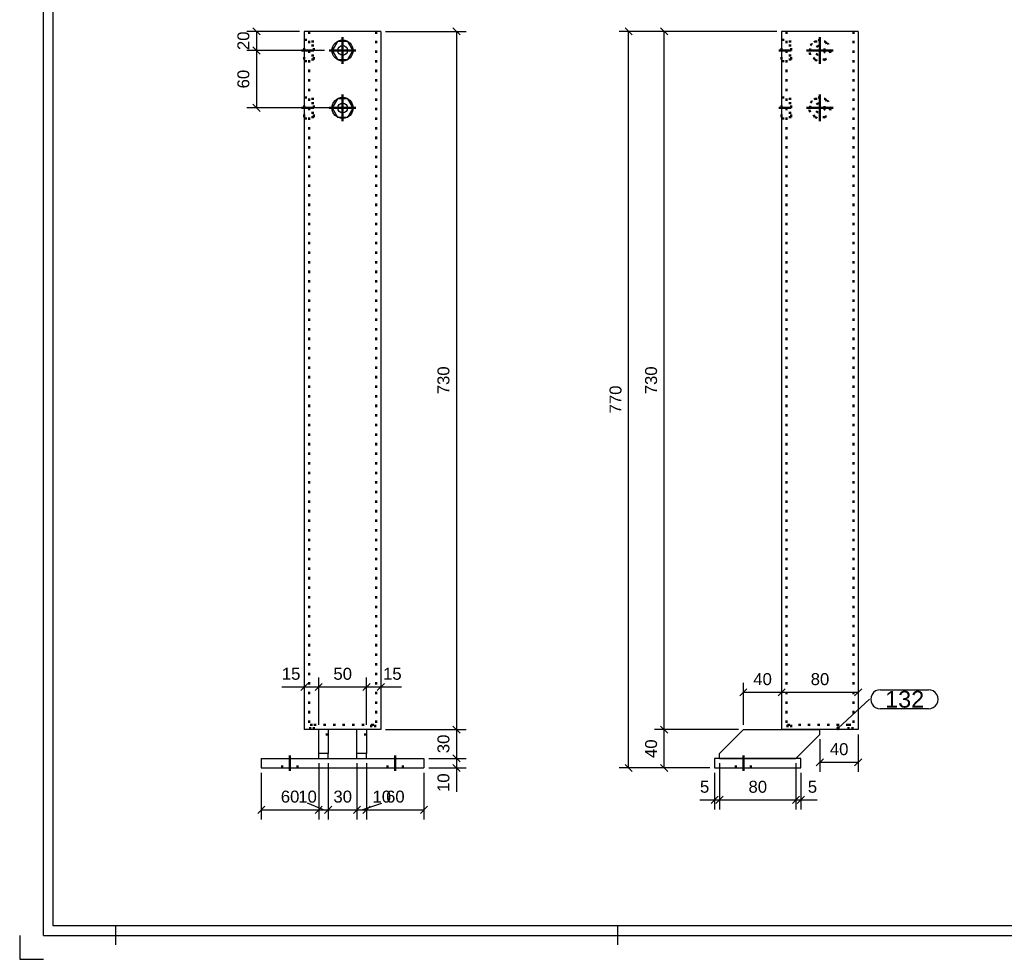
# Model space of a CAD drawing. Header units: millimetres. Extents: x 121 to 541, y -1624 to -1327.
# Tile 1 of 3: x 121 to 326, y -1624 to -1428. Entities that reach past the tile are written whole.
import ezdxf
from ezdxf.enums import TextEntityAlignment as Align

# ---------------------------------------------------------------- set-up
doc = ezdxf.new("R2010")
doc.units = ezdxf.units.MM
doc.linetypes.add('DOT', pattern=[2, 0.5, -1.5])
doc.linetypes.add('STRICHPUNKT2', pattern=[18.5, 10, -4, 0.5, -4])
doc.layers.get('0').update_dxf_attribs({"linetype": 'CONTINUOUS'})
for name, color, linetype in [('DIM49', 4, 'CONTINUOUS'), ('TXT_ALL', 7, 'CONTINUOUS'), ('TXT_DIM49', 2, 'CONTINUOUS')]:
    doc.layers.add(name, color=color, linetype=linetype)
doc.layers.add('LE_ALL', color=7, linetype='CONTINUOUS', lineweight=50)
doc.styles.add('ARIAL', font='arial.ttf')
doc.styles.add('ARIAL Narrow', font='ArialN.ttf')

# ---------------------------------------------------------------- blocks, each defined once
blk = doc.blocks.new('DINA3_00002', base_point=(533.56, -1617.33))
for p, q in [((127.56, -1617.33), (127.56, -1334.33)), ((533.56, -1617.33), (127.56, -1617.33)), ((140.56, -1617.33), (140.56, -1621.33)), ((245.56, -1621.33), (245.56, -1617.33)), ((125.56, -1619.33), (535.56, -1619.33))]:
    blk.add_line(p, q)
for points in [[(125.56, -1619.33), (125.56, -1332.33), (535.56, -1332.33)], [(120.56, -1619.33), (120.56, -1624.33), (125.56, -1624.33)]]:
    blk.add_lwpolyline(points)
blk = doc.blocks.new('_ZBL0021_00001')
blk.add_blockref('DINA3_00002', (533.56, -1617.33))
blk = doc.blocks.new('_D12', base_point=(175.35, -1565.93))
at = {"layer": 'DIM49', "color": 1}
for p, q in [((183.05, -1575.35), (183.05, -1565.43)), ((175.35, -1567.43), (189.05, -1567.43)), ((179.3, -1568.18), (180.8, -1566.68)), ((183.8, -1566.68), (182.3, -1568.18))]:
    blk.add_line(p, q, dxfattribs=at)
at = {"layer": 'TXT_DIM49', "style": 'ARIAL'}
blk.add_text('15', height=2.5, dxfattribs=at).set_placement((175.35, -1565.93))
blk = doc.blocks.new('_D13', base_point=(186.13, -1565.93))
at = {"layer": 'DIM49', "color": 1}
for p, q in [((183.05, -1575.35), (183.05, -1565.43)), ((193.05, -1575.35), (193.05, -1565.43)), ((183.8, -1566.68), (182.3, -1568.18)), ((183.05, -1567.43), (193.05, -1567.43)), ((192.3, -1568.18), (193.8, -1566.68))]:
    blk.add_line(p, q, dxfattribs=at)
at = {"layer": 'TXT_DIM49', "style": 'ARIAL'}
blk.add_text('50', height=2.5, dxfattribs=at).set_placement((186.13, -1565.93))
blk = doc.blocks.new('_D14', base_point=(196.5, -1565.93))
at = {"layer": 'DIM49', "color": 1}
for p, q in [((193.05, -1575.35), (193.05, -1565.43)), ((187.05, -1567.43), (200.34, -1567.43)), ((192.3, -1568.18), (193.8, -1566.68)), ((196.8, -1566.68), (195.3, -1568.18))]:
    blk.add_line(p, q, dxfattribs=at)
at = {"layer": 'TXT_DIM49', "style": 'ARIAL'}
blk.add_text('15', height=2.5, dxfattribs=at).set_placement((196.5, -1565.93))
blk = doc.blocks.new('_D15', base_point=(210.37, -1506.28))
at = {"layer": 'DIM49', "color": 1}
for p, q in [((212.62, -1431.2), (211.12, -1429.7)), ((197.05, -1430.45), (213.87, -1430.45)), ((211.87, -1430.45), (211.87, -1576.35)), ((197.05, -1576.35), (213.87, -1576.35)), ((211.12, -1575.6), (212.62, -1577.1))]:
    blk.add_line(p, q, dxfattribs=at)
at = {"layer": 'TXT_DIM49', "style": 'ARIAL'}
blk.add_text('730', height=2.5, rotation=90.0002, dxfattribs=at).set_placement((210.37, -1506.28))
blk = doc.blocks.new('_D16', base_point=(210.37, -1581.27))
at = {"layer": 'DIM49', "color": 1}
for p, q in [((197.05, -1576.35), (213.87, -1576.35)), ((212.62, -1577.1), (211.12, -1575.6)), ((211.87, -1576.35), (211.87, -1582.35)), ((206.05, -1582.35), (213.87, -1582.35)), ((211.12, -1581.6), (212.62, -1583.1))]:
    blk.add_line(p, q, dxfattribs=at)
at = {"layer": 'TXT_DIM49', "style": 'ARIAL'}
blk.add_text('30', height=2.5, rotation=90.0002, dxfattribs=at).set_placement((210.37, -1581.27))
blk = doc.blocks.new('_D17', base_point=(210.37, -1589.37))
at = {"layer": 'DIM49', "color": 1}
for p, q in [((211.87, -1576.35), (211.87, -1589.37)), ((206.05, -1582.35), (213.87, -1582.35)), ((211.12, -1581.6), (212.62, -1583.1)), ((206.05, -1584.35), (213.87, -1584.35)), ((212.62, -1585.1), (211.12, -1583.6))]:
    blk.add_line(p, q, dxfattribs=at)
at = {"layer": 'TXT_DIM49', "style": 'ARIAL'}
blk.add_text('10', height=2.5, rotation=90.0002, dxfattribs=at).set_placement((210.37, -1589.37))
blk = doc.blocks.new('_D18', base_point=(168.55, -1434.37))
at = {"layer": 'DIM49', "color": 1}
for p, q in [((170.8, -1431.2), (169.3, -1429.7)), ((179.05, -1430.45), (168.05, -1430.45)), ((170.05, -1430.45), (170.05, -1434.45)), ((169.3, -1433.7), (170.8, -1435.2)), ((184.25, -1434.45), (168.05, -1434.45))]:
    blk.add_line(p, q, dxfattribs=at)
at = {"layer": 'TXT_DIM49', "style": 'ARIAL'}
blk.add_text('20', height=2.5, rotation=90.0002, dxfattribs=at).set_placement((168.55, -1434.37))
blk = doc.blocks.new('_D19', base_point=(168.55, -1442.37))
at = {"layer": 'DIM49', "color": 1}
for p, q in [((170.8, -1435.2), (169.3, -1433.7)), ((184.25, -1434.45), (168.05, -1434.45)), ((170.05, -1434.45), (170.05, -1446.45)), ((187.05, -1446.45), (168.05, -1446.45)), ((169.3, -1445.7), (170.8, -1447.2))]:
    blk.add_line(p, q, dxfattribs=at)
at = {"layer": 'TXT_DIM49', "style": 'ARIAL'}
blk.add_text('60', height=2.5, rotation=90.0002, dxfattribs=at).set_placement((168.55, -1442.37))
blk = doc.blocks.new('Koker Profiel 80x80x5 EN 10210-2_00081', base_point=(195.05, -1430.45))
for p, q in [((180.05, -1430.45), (180.05, -1576.35)), ((196.05, -1430.45), (180.05, -1430.45)), ((196.05, -1430.45), (196.05, -1576.35)), ((196.05, -1576.35), (180.05, -1576.35))]:
    blk.add_line(p, q)
for centre in [(188.05, -1434.45), (188.05, -1446.45)]:
    blk.add_circle(centre, 2.2)
at = {"layer": 'LE_ALL', "color": 3, "linetype": 'DOT'}
for p, q in [((180.05, -1432.25), (181.05, -1432.25)), ((181.05, -1430.45), (181.05, -1576.35)), ((195.05, -1430.45), (195.05, -1576.35)), ((180.05, -1436.65), (181.05, -1436.65)), ((180.05, -1444.25), (181.05, -1444.25)), ((180.05, -1448.65), (181.05, -1448.65))]:
    blk.add_line(p, q, dxfattribs=at)
for name, p in [('_D18', (168.55, -1434.37)), ('_D15', (210.37, -1506.28)), ('_D19', (168.55, -1442.37)), ('_D12', (175.35, -1565.93)), ('_D13', (186.13, -1565.93)), ('_D14', (196.5, -1565.93)), ('_D16', (210.37, -1581.27)), ('_D17', (210.37, -1589.37))]:
    blk.add_blockref(name, p)
blk = doc.blocks.new('_00083', base_point=(179.45, -1446.45))
at = {"layer": 'LE_ALL', "color": 1, "linetype": 'STRICHPUNKT2'}
for p, q in [((188.05, -1434.45), (188.05, -1431.65)), ((188.05, -1434.45), (188.05, -1431.65)), ((179.45, -1434.45), (181.65, -1434.45)), ((188.05, -1434.45), (185.25, -1434.45)), ((188.05, -1434.45), (185.25, -1434.45)), ((188.05, -1434.45), (188.05, -1437.25)), ((188.05, -1434.45), (190.85, -1434.45)), ((188.05, -1434.45), (188.05, -1437.25)), ((188.05, -1434.45), (190.85, -1434.45)), ((188.05, -1446.45), (188.05, -1443.65)), ((188.05, -1446.45), (188.05, -1443.65)), ((179.45, -1446.45), (181.65, -1446.45)), ((188.05, -1446.45), (185.25, -1446.45)), ((188.05, -1446.45), (185.25, -1446.45)), ((188.05, -1446.45), (188.05, -1449.25)), ((188.05, -1446.45), (190.85, -1446.45)), ((188.05, -1446.45), (188.05, -1449.25)), ((188.05, -1446.45), (190.85, -1446.45))]:
    blk.add_line(p, q, dxfattribs=at)
blk = doc.blocks.new('_00082')
blk.add_blockref('_00083', (179.45, -1446.45))
blk = doc.blocks.new('Koker Profiel 80x80x5 EN 10210-2_00080')
for name, p in [('Koker Profiel 80x80x5 EN 10210-2_00081', (195.05, -1430.45)), ('_00082', (0, 0))]:
    blk.add_blockref(name, p)
blk = doc.blocks.new('_D20', base_point=(175.13, -1591.59))
at = {"layer": 'DIM49', "color": 1}
for p, q in [((183.05, -1583.35), (183.05, -1595.09)), ((171.05, -1585.35), (171.05, -1595.09)), ((171.8, -1592.34), (170.3, -1593.84)), ((182.3, -1593.84), (183.8, -1592.34)), ((171.05, -1593.09), (183.05, -1593.09))]:
    blk.add_line(p, q, dxfattribs=at)
at = {"layer": 'TXT_DIM49', "style": 'ARIAL'}
blk.add_text('60', height=2.5, dxfattribs=at).set_placement((175.13, -1591.59))
blk = doc.blocks.new('_D21', base_point=(178.78, -1591.59))
at = {"layer": 'DIM49', "color": 1}
for p, q in [((183.05, -1583.35), (183.05, -1595.09)), ((185.05, -1583.35), (185.05, -1595.09)), ((184.05, -1593.09), (180.7, -1591.69)), ((183.8, -1592.34), (182.3, -1593.84)), ((184.3, -1593.84), (185.8, -1592.34)), ((183.05, -1593.09), (185.05, -1593.09))]:
    blk.add_line(p, q, dxfattribs=at)
at = {"layer": 'TXT_DIM49', "style": 'ARIAL'}
blk.add_text('10', height=2.5, dxfattribs=at).set_placement((178.78, -1591.59))
blk = doc.blocks.new('_D22', base_point=(186.13, -1591.59))
at = {"layer": 'DIM49', "color": 1}
for p, q in [((185.05, -1583.35), (185.05, -1595.09)), ((191.05, -1583.35), (191.05, -1595.09)), ((185.8, -1592.34), (184.3, -1593.84)), ((190.3, -1593.84), (191.8, -1592.34)), ((185.05, -1593.09), (191.05, -1593.09))]:
    blk.add_line(p, q, dxfattribs=at)
at = {"layer": 'TXT_DIM49', "style": 'ARIAL'}
blk.add_text('30', height=2.5, dxfattribs=at).set_placement((186.13, -1591.59))
blk = doc.blocks.new('_D23', base_point=(194.3, -1591.59))
at = {"layer": 'DIM49', "color": 1}
for p, q in [((191.05, -1583.35), (191.05, -1595.09)), ((193.05, -1583.35), (193.05, -1595.09)), ((191.8, -1592.34), (190.3, -1593.84)), ((192.05, -1593.09), (196.22, -1591.69)), ((192.3, -1593.84), (193.8, -1592.34)), ((191.05, -1593.09), (193.05, -1593.09))]:
    blk.add_line(p, q, dxfattribs=at)
at = {"layer": 'TXT_DIM49', "style": 'ARIAL'}
blk.add_text('10', height=2.5, dxfattribs=at).set_placement((194.3, -1591.59))
blk = doc.blocks.new('_D24', base_point=(197.13, -1591.59))
at = {"layer": 'DIM49', "color": 1}
for p, q in [((193.05, -1583.35), (193.05, -1595.09)), ((205.05, -1585.35), (205.05, -1595.09)), ((193.8, -1592.34), (192.3, -1593.84)), ((204.3, -1593.84), (205.8, -1592.34)), ((193.05, -1593.09), (205.05, -1593.09))]:
    blk.add_line(p, q, dxfattribs=at)
at = {"layer": 'TXT_DIM49', "style": 'ARIAL'}
blk.add_text('60', height=2.5, dxfattribs=at).set_placement((197.13, -1591.59))
blk = doc.blocks.new('Plaatwerk D_ 10_00085', base_point=(178.65, -1584.35))
for p, q in [((171.05, -1582.35), (171.05, -1584.35)), ((171.05, -1582.35), (205.05, -1582.35)), ((205.05, -1582.35), (205.05, -1584.35)), ((171.05, -1584.35), (205.05, -1584.35))]:
    blk.add_line(p, q)
at = {"layer": 'LE_ALL', "color": 3, "linetype": 'DOT'}
for p, q in [((175.45, -1584.35), (175.45, -1582.35)), ((178.65, -1584.35), (178.65, -1582.35)), ((197.45, -1584.35), (197.45, -1582.35)), ((200.65, -1584.35), (200.65, -1582.35))]:
    blk.add_line(p, q, dxfattribs=at)
for name, p in [('_D20', (175.13, -1591.59)), ('_D21', (178.78, -1591.59)), ('_D22', (186.13, -1591.59)), ('_D23', (194.3, -1591.59)), ('_D24', (197.13, -1591.59))]:
    blk.add_blockref(name, p)
blk = doc.blocks.new('_00087', base_point=(199.05, -1584.95))
at = {"layer": 'LE_ALL', "color": 1, "linetype": 'STRICHPUNKT2'}
for p, q in [((177.05, -1584.95), (177.05, -1581.75)), ((199.05, -1584.95), (199.05, -1581.75))]:
    blk.add_line(p, q, dxfattribs=at)
blk = doc.blocks.new('_00086')
blk.add_blockref('_00087', (199.05, -1584.95))
blk = doc.blocks.new('Plaatwerk D_ 10_00084')
for name, p in [('Plaatwerk D_ 10_00085', (178.65, -1584.35)), ('_00086', (0, 0))]:
    blk.add_blockref(name, p)
blk = doc.blocks.new('Plaatwerk D_ 5_00089', base_point=(182.05, -1575.35))
at = {"layer": 'LE_ALL', "color": 3, "linetype": 'DOT'}
for p, q in [((181.25, -1575.35), (182.05, -1575.35)), ((181.25, -1576.35), (181.25, -1575.35)), ((182.05, -1576.35), (182.05, -1575.35)), ((194.05, -1575.35), (194.85, -1575.35)), ((194.85, -1575.35), (194.85, -1576.35))]:
    blk.add_line(p, q, dxfattribs=at)
blk.add_lwpolyline([(182.05, -1575.35), (194.05, -1575.35), (194.05, -1576.35)], dxfattribs=at)
blk = doc.blocks.new('Plaatwerk D_ 5_00088')
blk.add_blockref('Plaatwerk D_ 5_00089', (182.05, -1575.35))
blk = doc.blocks.new('Plaatwerk D_ 10_00091', base_point=(193.05, -1577.35))
for p, q in [((193.05, -1576.35), (191.05, -1576.35)), ((191.05, -1581.35), (191.05, -1576.35)), ((193.05, -1576.35), (193.05, -1581.35)), ((191.05, -1582.35), (191.05, -1581.35)), ((193.05, -1581.35), (191.05, -1581.35)), ((191.05, -1582.35), (193.05, -1582.35)), ((193.05, -1582.35), (193.05, -1581.35))]:
    blk.add_line(p, q)
at = {"layer": 'LE_ALL', "color": 3, "linetype": 'DOT'}
blk.add_line((193.05, -1577.35), (191.05, -1577.35), dxfattribs=at)
blk = doc.blocks.new('Plaatwerk D_ 10_00090')
blk.add_blockref('Plaatwerk D_ 10_00091', (193.05, -1577.35))
blk = doc.blocks.new('Plaatwerk D_ 10_00093', base_point=(185.05, -1577.35))
for p, q in [((185.05, -1576.35), (183.05, -1576.35)), ((183.05, -1581.35), (183.05, -1576.35)), ((185.05, -1576.35), (185.05, -1581.35)), ((183.05, -1582.35), (183.05, -1581.35)), ((185.05, -1581.35), (183.05, -1581.35)), ((183.05, -1582.35), (185.05, -1582.35)), ((185.05, -1582.35), (185.05, -1581.35))]:
    blk.add_line(p, q)
at = {"layer": 'LE_ALL', "color": 3, "linetype": 'DOT'}
blk.add_line((185.05, -1577.35), (183.05, -1577.35), dxfattribs=at)
blk = doc.blocks.new('Plaatwerk D_ 10_00092')
blk.add_blockref('Plaatwerk D_ 10_00093', (185.05, -1577.35))
blk = doc.blocks.new('DIN 929-M12-St-lasmoer_00095', base_point=(182.05, -1433.43))
at = {"layer": 'LE_ALL', "color": 3, "linetype": 'DOT'}
for p, q in [((180.05, -1434.45), (180.05, -1432.55)), ((182.05, -1433.43), (180.05, -1433.43)), ((180.05, -1436.35), (180.05, -1434.45)), ((182.05, -1434.45), (180.05, -1434.45)), ((182.05, -1435.47), (180.05, -1435.47)), ((182.05, -1436.35), (180.05, -1436.35)), ((182.05, -1436.35), (182.05, -1434.45))]:
    blk.add_line(p, q, dxfattribs=at)
blk.add_lwpolyline([(182.05, -1434.45), (182.05, -1432.55), (180.05, -1432.55)], dxfattribs=at)
blk = doc.blocks.new('DIN 929-M12-St-lasmoer_00094')
blk.add_blockref('DIN 929-M12-St-lasmoer_00095', (182.05, -1433.43))
blk = doc.blocks.new('DIN 929-M12-St-lasmoer_00097', base_point=(182.05, -1445.43))
at = {"layer": 'LE_ALL', "color": 3, "linetype": 'DOT'}
for p, q in [((180.05, -1446.45), (180.05, -1444.55)), ((182.05, -1445.43), (180.05, -1445.43)), ((180.05, -1448.35), (180.05, -1446.45)), ((182.05, -1446.45), (180.05, -1446.45)), ((182.05, -1448.35), (182.05, -1446.45)), ((182.05, -1447.47), (180.05, -1447.47)), ((182.05, -1448.35), (180.05, -1448.35))]:
    blk.add_line(p, q, dxfattribs=at)
blk.add_lwpolyline([(182.05, -1446.45), (182.05, -1444.55), (180.05, -1444.55)], dxfattribs=at)
blk = doc.blocks.new('DIN 929-M12-St-lasmoer_00096')
blk.add_blockref('DIN 929-M12-St-lasmoer_00097', (182.05, -1445.43))
blk = doc.blocks.new('DIN 929-M12-St-lasmoer_00099', base_point=(189.07, -1434.45))
blk.add_lwpolyline([(186.95, -1436.35), (189.15, -1436.35), (190.24, -1434.45), (189.15, -1432.55), (186.95, -1432.55), (185.86, -1434.45)], close=True)
blk.add_circle((188.05, -1434.45), 1.02)
blk = doc.blocks.new('DIN 929-M12-St-lasmoer_00098')
blk.add_blockref('DIN 929-M12-St-lasmoer_00099', (189.07, -1434.45))
blk = doc.blocks.new('DIN 929-M12-St-lasmoer_00101', base_point=(189.07, -1446.45))
blk.add_lwpolyline([(186.95, -1448.35), (189.15, -1448.35), (190.24, -1446.45), (189.15, -1444.55), (186.95, -1444.55), (185.86, -1446.45)], close=True)
blk.add_circle((188.05, -1446.45), 1.02)
blk = doc.blocks.new('DIN 929-M12-St-lasmoer_00100')
blk.add_blockref('DIN 929-M12-St-lasmoer_00101', (189.07, -1446.45))
blk = doc.blocks.new('Kolom_00079')
for name in ['Koker Profiel 80x80x5 EN 10210-2_00080', 'DIN 929-M12-St-lasmoer_00094', 'DIN 929-M12-St-lasmoer_00098', 'DIN 929-M12-St-lasmoer_00096', 'DIN 929-M12-St-lasmoer_00100', 'Plaatwerk D_ 5_00088', 'Plaatwerk D_ 10_00092', 'Plaatwerk D_ 10_00090', 'Plaatwerk D_ 10_00084']:
    blk.add_blockref(name, (0, 0))
blk = doc.blocks.new('BNR 14_00078')
blk.add_blockref('Kolom_00079', (0, 0))
blk = doc.blocks.new('Breda_00077')
blk.add_blockref('BNR 14_00078', (0, 0))
blk = doc.blocks.new('_A3D0031_00076')
blk.add_blockref('Breda_00077', (0, 0))
blk = doc.blocks.new('_ANS0031_00075')
blk.add_blockref('_A3D0031_00076', (0, 0))
blk = doc.blocks.new('Koker Profiel 80x80x5 EN 10210-2_00108', base_point=(280.81, -1430.45))
for p, q in [((279.81, -1430.45), (279.81, -1576.35)), ((295.81, -1430.45), (279.81, -1430.45)), ((295.81, -1430.45), (295.81, -1576.35)), ((295.81, -1576.35), (279.81, -1576.35))]:
    blk.add_line(p, q)
at = {"layer": 'LE_ALL', "color": 3, "linetype": 'DOT'}
for p, q in [((279.81, -1432.25), (280.81, -1432.25)), ((280.81, -1430.45), (280.81, -1576.35)), ((294.81, -1430.45), (294.81, -1576.35)), ((279.81, -1436.65), (280.81, -1436.65)), ((279.81, -1444.25), (280.81, -1444.25)), ((279.81, -1448.65), (280.81, -1448.65))]:
    blk.add_line(p, q, dxfattribs=at)
for centre in [(287.81, -1434.45), (287.81, -1446.45)]:
    blk.add_circle(centre, 2.2, dxfattribs=at)
blk = doc.blocks.new('_00110', base_point=(287.81, -1446.45))
at = {"layer": 'LE_ALL', "color": 1, "linetype": 'STRICHPUNKT2'}
for p, q in [((287.81, -1434.45), (287.81, -1431.65)), ((287.81, -1434.45), (287.81, -1431.65)), ((279.21, -1434.45), (281.41, -1434.45)), ((287.81, -1434.45), (285.01, -1434.45)), ((287.81, -1434.45), (285.01, -1434.45)), ((287.81, -1434.45), (290.61, -1434.45)), ((287.81, -1434.45), (287.81, -1437.25)), ((287.81, -1434.45), (290.61, -1434.45)), ((287.81, -1434.45), (287.81, -1437.25)), ((287.81, -1446.45), (287.81, -1443.65)), ((287.81, -1446.45), (287.81, -1443.65)), ((279.21, -1446.45), (281.41, -1446.45)), ((287.81, -1446.45), (285.01, -1446.45)), ((287.81, -1446.45), (285.01, -1446.45)), ((287.81, -1446.45), (290.61, -1446.45)), ((287.81, -1446.45), (287.81, -1449.25)), ((287.81, -1446.45), (290.61, -1446.45)), ((287.81, -1446.45), (287.81, -1449.25))]:
    blk.add_line(p, q, dxfattribs=at)
blk = doc.blocks.new('_00109')
blk.add_blockref('_00110', (287.81, -1446.45))
blk = doc.blocks.new('Koker Profiel 80x80x5 EN 10210-2_00107')
for name, p in [('_00109', (0, 0)), ('Koker Profiel 80x80x5 EN 10210-2_00108', (280.81, -1430.45))]:
    blk.add_blockref(name, p)
blk = doc.blocks.new('_D25', base_point=(262.74, -1589.53))
at = {"layer": 'DIM49', "color": 1}
for p, q in [((266.81, -1583.35), (266.81, -1593.03)), ((265.81, -1585.35), (265.81, -1593.03)), ((265.06, -1591.78), (266.56, -1590.28)), ((267.56, -1590.28), (266.06, -1591.78)), ((262.74, -1591.03), (272.81, -1591.03))]:
    blk.add_line(p, q, dxfattribs=at)
at = {"layer": 'TXT_DIM49', "style": 'ARIAL'}
blk.add_text('5', height=2.5, dxfattribs=at).set_placement((262.74, -1589.53))
blk = doc.blocks.new('_D26', base_point=(272.89, -1589.53))
at = {"layer": 'DIM49', "color": 1}
for p, q in [((266.81, -1583.35), (266.81, -1593.03)), ((282.81, -1583.35), (282.81, -1593.03)), ((267.56, -1590.28), (266.06, -1591.78)), ((282.06, -1591.78), (283.56, -1590.28)), ((266.81, -1591.03), (282.81, -1591.03))]:
    blk.add_line(p, q, dxfattribs=at)
at = {"layer": 'TXT_DIM49', "style": 'ARIAL'}
blk.add_text('80', height=2.5, dxfattribs=at).set_placement((272.89, -1589.53))
blk = doc.blocks.new('_D27', base_point=(285.29, -1589.53))
at = {"layer": 'DIM49', "color": 1}
for p, q in [((282.81, -1583.35), (282.81, -1593.03)), ((283.81, -1585.35), (283.81, -1593.03)), ((282.06, -1591.78), (283.56, -1590.28)), ((284.56, -1590.28), (283.06, -1591.78)), ((276.81, -1591.03), (287.21, -1591.03))]:
    blk.add_line(p, q, dxfattribs=at)
at = {"layer": 'TXT_DIM49', "style": 'ARIAL'}
blk.add_text('5', height=2.5, dxfattribs=at).set_placement((285.29, -1589.53))
blk = doc.blocks.new('_D28', base_point=(253.77, -1582.27))
at = {"layer": 'DIM49', "color": 1}
for p, q in [((270.81, -1576.35), (253.27, -1576.35)), ((256.02, -1577.1), (254.52, -1575.6)), ((255.27, -1584.35), (255.27, -1576.35)), ((264.81, -1584.35), (253.27, -1584.35)), ((254.52, -1583.6), (256.02, -1585.1))]:
    blk.add_line(p, q, dxfattribs=at)
at = {"layer": 'TXT_DIM49', "style": 'ARIAL'}
blk.add_text('40', height=2.5, rotation=90.0002, dxfattribs=at).set_placement((253.77, -1582.27))
blk = doc.blocks.new('_D29', base_point=(253.77, -1506.28))
at = {"layer": 'DIM49', "color": 1}
for p, q in [((256.02, -1431.2), (254.52, -1429.7)), ((278.81, -1430.45), (253.27, -1430.45)), ((255.27, -1576.35), (255.27, -1430.45)), ((270.81, -1576.35), (253.27, -1576.35)), ((254.52, -1575.6), (256.02, -1577.1))]:
    blk.add_line(p, q, dxfattribs=at)
at = {"layer": 'TXT_DIM49', "style": 'ARIAL'}
blk.add_text('730', height=2.5, rotation=90.0002, dxfattribs=at).set_placement((253.77, -1506.28))
blk = doc.blocks.new('_D30', base_point=(246.34, -1510.28))
at = {"layer": 'DIM49', "color": 1}
for p, q in [((248.59, -1431.2), (247.09, -1429.7)), ((278.81, -1430.45), (245.84, -1430.45)), ((247.84, -1584.35), (247.84, -1430.45)), ((264.81, -1584.35), (245.84, -1584.35)), ((247.09, -1583.6), (248.59, -1585.1))]:
    blk.add_line(p, q, dxfattribs=at)
at = {"layer": 'TXT_DIM49', "style": 'ARIAL'}
blk.add_text('770', height=2.5, rotation=90.0002, dxfattribs=at).set_placement((246.34, -1510.28))
blk = doc.blocks.new('Plaatwerk D_ 10_00112', base_point=(273.41, -1584.35))
blk.add_lwpolyline([(283.81, -1584.35), (283.81, -1582.35), (265.81, -1582.35), (265.81, -1584.35)], close=True)
at = {"layer": 'LE_ALL', "color": 3, "linetype": 'DOT'}
for p, q in [((270.21, -1584.35), (270.21, -1582.35)), ((273.41, -1584.35), (273.41, -1582.35))]:
    blk.add_line(p, q, dxfattribs=at)
for name, p in [('_D30', (246.34, -1510.28)), ('_D29', (253.77, -1506.28)), ('_D28', (253.77, -1582.27)), ('_D25', (262.74, -1589.53)), ('_D26', (272.89, -1589.53)), ('_D27', (285.29, -1589.53))]:
    blk.add_blockref(name, p)
blk = doc.blocks.new('_00114', base_point=(271.81, -1584.95))
at = {"layer": 'LE_ALL', "color": 1, "linetype": 'STRICHPUNKT2'}
blk.add_line((271.81, -1584.95), (271.81, -1581.75), dxfattribs=at)
blk.add_line((271.81, -1584.95), (271.81, -1581.75), dxfattribs=at)
blk = doc.blocks.new('_00113')
blk.add_blockref('_00114', (271.81, -1584.95))
blk = doc.blocks.new('Plaatwerk D_ 10_00111')
for name, p in [('Plaatwerk D_ 10_00112', (273.41, -1584.35)), ('_00113', (0, 0))]:
    blk.add_blockref(name, p)
blk = doc.blocks.new('SHAPE_00187', base_point=(291.61, -1576.05))
at = {"layer": 'DIM49', "color": 3}
for p, q in [((300.45, -1568), (310.51, -1568)), ((291.61, -1576.05), (298.2, -1570)), ((310.51, -1572), (300.45, -1572)), ((291.87, -1576.02), (291.35, -1576.02)), ((291.81, -1576.22), (291.41, -1576.22)), ((291.72, -1575.82), (291.5, -1575.82))]:
    blk.add_line(p, q, dxfattribs=at)
blk.add_lwpolyline([(291.47, -1576.28), (291.53, -1576.31), (291.6, -1576.32), (291.67, -1576.31), (291.73, -1576.29), (291.79, -1576.25), (291.83, -1576.2), (291.86, -1576.13), (291.87, -1576.07), (291.87, -1576), (291.84, -1575.93), (291.8, -1575.88), (291.75, -1575.83), (291.69, -1575.8), (291.62, -1575.79), (291.55, -1575.8), (291.49, -1575.82), (291.43, -1575.86), (291.39, -1575.91), (291.36, -1575.98), (291.35, -1576.04), (291.35, -1576.11), (291.38, -1576.18), (291.42, -1576.23)], close=True, dxfattribs=at)
for centre, start_param, end_param in [((300.45, -1570), 1.570796, 4.712389), ((310.51, -1570), 4.712389, 7.853982)]:
    blk.add_ellipse(centre, major_axis=(2, 0), ratio=1, start_param=start_param, end_param=end_param, dxfattribs=at)
at = {"layer": 'TXT_ALL', "style": 'ARIAL'}
blk.add_text('132', height=3.5, dxfattribs=at).set_placement((301.45, -1570), align=Align.MIDDLE_LEFT)
blk = doc.blocks.new('Plaatwerk D_ 5_00116', base_point=(293.81, -1575.35))
at = {"layer": 'LE_ALL', "color": 3, "linetype": 'DOT'}
for p, q in [((281.01, -1575.35), (281.01, -1576.35)), ((281.01, -1575.35), (281.81, -1575.35)), ((294.61, -1576.35), (294.61, -1575.35))]:
    blk.add_line(p, q, dxfattribs=at)
for points in [[(293.81, -1575.35), (281.81, -1575.35), (281.81, -1576.35)], [(293.81, -1576.35), (293.81, -1575.35), (294.61, -1575.35)]]:
    blk.add_lwpolyline(points, dxfattribs=at)
blk.add_blockref('SHAPE_00187', (291.61, -1576.05))
blk = doc.blocks.new('Plaatwerk D_ 5_00115')
blk.add_blockref('Plaatwerk D_ 5_00116', (293.81, -1575.35))
blk = doc.blocks.new('Plaatwerk D_ 10_00118', base_point=(287.81, -1577.35))
for p, q in [((271.81, -1576.35), (266.81, -1581.35)), ((271.81, -1576.35), (287.81, -1576.35)), ((287.81, -1577.35), (287.81, -1576.35)), ((266.81, -1582.35), (266.81, -1581.35))]:
    blk.add_line(p, q)
blk.add_lwpolyline([(266.81, -1582.35), (282.81, -1582.35), (287.81, -1577.35)])
blk = doc.blocks.new('Plaatwerk D_ 10_00117')
blk.add_blockref('Plaatwerk D_ 10_00118', (287.81, -1577.35))
blk = doc.blocks.new('DIN 929-M12-St-lasmoer_00120', base_point=(286.79, -1434.45))
at = {"layer": 'LE_ALL', "color": 3, "linetype": 'DOT'}
blk.add_lwpolyline([(290.01, -1434.45), (288.91, -1436.35), (286.72, -1436.35), (285.62, -1434.45), (286.72, -1432.55), (288.91, -1432.55)], close=True, dxfattribs=at)
blk.add_circle((287.81, -1434.45), 1.02, dxfattribs=at)
blk = doc.blocks.new('DIN 929-M12-St-lasmoer_00119')
blk.add_blockref('DIN 929-M12-St-lasmoer_00120', (286.79, -1434.45))
blk = doc.blocks.new('DIN 929-M12-St-lasmoer_00122', base_point=(286.79, -1446.45))
at = {"layer": 'LE_ALL', "color": 3, "linetype": 'DOT'}
blk.add_lwpolyline([(290.01, -1446.45), (288.91, -1448.35), (286.72, -1448.35), (285.62, -1446.45), (286.72, -1444.55), (288.91, -1444.55)], close=True, dxfattribs=at)
blk.add_circle((287.81, -1446.45), 1.02, dxfattribs=at)
blk = doc.blocks.new('DIN 929-M12-St-lasmoer_00121')
blk.add_blockref('DIN 929-M12-St-lasmoer_00122', (286.79, -1446.45))
blk = doc.blocks.new('DIN 929-M12-St-lasmoer_00124', base_point=(281.81, -1433.43))
at = {"layer": 'LE_ALL', "color": 3, "linetype": 'DOT'}
for p, q in [((279.81, -1434.45), (279.81, -1432.55)), ((281.81, -1433.43), (279.81, -1433.43)), ((279.81, -1436.35), (279.81, -1434.45)), ((281.81, -1434.45), (279.81, -1434.45)), ((281.81, -1435.47), (279.81, -1435.47)), ((281.81, -1436.35), (279.81, -1436.35)), ((281.81, -1436.35), (281.81, -1434.45))]:
    blk.add_line(p, q, dxfattribs=at)
blk.add_lwpolyline([(281.81, -1434.45), (281.81, -1432.55), (279.81, -1432.55)], dxfattribs=at)
blk = doc.blocks.new('DIN 929-M12-St-lasmoer_00123')
blk.add_blockref('DIN 929-M12-St-lasmoer_00124', (281.81, -1433.43))
blk = doc.blocks.new('DIN 929-M12-St-lasmoer_00126', base_point=(281.81, -1445.43))
at = {"layer": 'LE_ALL', "color": 3, "linetype": 'DOT'}
for p, q in [((279.81, -1446.45), (279.81, -1444.55)), ((281.81, -1445.43), (279.81, -1445.43)), ((279.81, -1448.35), (279.81, -1446.45)), ((281.81, -1446.45), (279.81, -1446.45)), ((281.81, -1448.35), (281.81, -1446.45)), ((281.81, -1447.47), (279.81, -1447.47)), ((281.81, -1448.35), (279.81, -1448.35))]:
    blk.add_line(p, q, dxfattribs=at)
blk.add_lwpolyline([(281.81, -1446.45), (281.81, -1444.55), (279.81, -1444.55)], dxfattribs=at)
blk = doc.blocks.new('DIN 929-M12-St-lasmoer_00125')
blk.add_blockref('DIN 929-M12-St-lasmoer_00126', (281.81, -1445.43))
blk = doc.blocks.new('Kolom_00106')
for name in ['Plaatwerk D_ 10_00111', 'Koker Profiel 80x80x5 EN 10210-2_00107', 'DIN 929-M12-St-lasmoer_00123', 'DIN 929-M12-St-lasmoer_00119', 'DIN 929-M12-St-lasmoer_00125', 'DIN 929-M12-St-lasmoer_00121', 'Plaatwerk D_ 5_00115', 'Plaatwerk D_ 10_00117']:
    blk.add_blockref(name, (0, 0))
blk = doc.blocks.new('BNR 14_00105')
blk.add_blockref('Kolom_00106', (0, 0))
blk = doc.blocks.new('Breda_00104')
blk.add_blockref('BNR 14_00105', (0, 0))
blk = doc.blocks.new('_A3D0032_00103')
blk.add_blockref('Breda_00104', (0, 0))
blk = doc.blocks.new('_ANS0032_00102')
blk.add_blockref('_A3D0032_00103', (0, 0))
blk = doc.blocks.new('SHAPE_00132', base_point=(457.76, -1445.66))
at = {"layer": 'DIM49', "color": 3}
for p, q in [((380.31, -1425.02), (385.38, -1425.02)), ((355.07, -1429.52), (423.65, -1429.52)), ((385.38, -1429.52), (380.31, -1429.52)), ((457.76, -1445.66), (423.65, -1429.52)), ((458.02, -1445.62), (457.5, -1445.62)), ((457.56, -1445.82), (457.97, -1445.82)), ((457.88, -1445.42), (457.66, -1445.42))]:
    blk.add_line(p, q, dxfattribs=at)
blk.add_lwpolyline([(458.02, -1445.71), (458.03, -1445.64), (458.01, -1445.57), (457.98, -1445.51), (457.93, -1445.46), (457.88, -1445.42), (457.81, -1445.4), (457.74, -1445.4), (457.68, -1445.41), (457.61, -1445.44), (457.56, -1445.49), (457.53, -1445.55), (457.51, -1445.61), (457.5, -1445.68), (457.52, -1445.75), (457.55, -1445.81), (457.59, -1445.86), (457.65, -1445.9), (457.72, -1445.92), (457.79, -1445.92), (457.85, -1445.91), (457.91, -1445.88), (457.96, -1445.83), (458, -1445.77)], close=True, dxfattribs=at)
for centre, start_param, end_param in [((380.31, -1427.27), 3.141595, 6.283187), ((385.38, -1427.27), 0.000002, 3.141595)]:
    blk.add_ellipse(centre, major_axis=(0, -2.25), ratio=1, start_param=start_param, end_param=end_param, dxfattribs=at)
at = {"layer": 'TXT_ALL', "color": 1, "style": 'ARIAL'}
for s, height, p in [('3 x Kolom', 3.5, (356.57, -1427.27)), ('1', 4, (381.31, -1427.27))]:
    blk.add_text(s, height=height, dxfattribs=at).set_placement(p, align=Align.MIDDLE_LEFT)
at = {"layer": 'TXT_ALL', "style": 'ARIAL'}
blk.add_text('10.3 kg.', height=4, dxfattribs=at).set_placement((402.5, -1431.77), align=Align.MIDDLE_LEFT)
at = {"layer": 'TXT_DIM49', "style": 'ARIAL'}
blk.add_text('Totaal gewicht merk :', height=3.5, dxfattribs=at).set_placement((356.57, -1431.77), align=Align.MIDDLE_LEFT)
blk = doc.blocks.new('PART_28_00131')
blk.add_blockref('SHAPE_00132', (457.76, -1445.66))
blk = doc.blocks.new('SHAPE_00142', base_point=(457.2, -1375.27))
at = {"layer": 'DIM49', "color": 3}
for p, q in [((431.72, -1364.09), (444.54, -1364.09)), ((457.2, -1375.27), (446.29, -1366.09)), ((444.54, -1368.09), (431.72, -1368.09)), ((457.46, -1375.23), (456.94, -1375.23)), ((456.99, -1375.43), (457.41, -1375.43)), ((457.31, -1375.03), (457.09, -1375.03))]:
    blk.add_line(p, q, dxfattribs=at)
blk.add_lwpolyline([(457.44, -1375.38), (457.46, -1375.32), (457.46, -1375.25), (457.45, -1375.18), (457.42, -1375.12), (457.37, -1375.07), (457.31, -1375.03), (457.25, -1375.01), (457.18, -1375.01), (457.11, -1375.02), (457.05, -1375.05), (457, -1375.1), (456.96, -1375.16), (456.94, -1375.22), (456.94, -1375.29), (456.95, -1375.36), (456.98, -1375.42), (457.03, -1375.47), (457.09, -1375.51), (457.15, -1375.53), (457.22, -1375.53), (457.29, -1375.52), (457.35, -1375.49), (457.4, -1375.44)], close=True, dxfattribs=at)
for centre, start_param, end_param in [((431.72, -1366.09), 1.570796, 4.712389), ((444.54, -1366.09), 4.712389, 7.853982)]:
    blk.add_ellipse(centre, major_axis=(2, 0), ratio=1, start_param=start_param, end_param=end_param, dxfattribs=at)
at = {"layer": 'TXT_ALL', "style": 'ARIAL Narrow', "width": 0.95}
blk.add_text('10014', height=3.5, dxfattribs=at).set_placement((432.72, -1366.09), align=Align.MIDDLE_LEFT)
blk = doc.blocks.new('PART_46_00141')
blk.add_blockref('SHAPE_00142', (457.2, -1375.27))
blk = doc.blocks.new('VIEW_29_00128')
for name in ['PART_46_00141', 'PART_28_00131']:
    blk.add_blockref(name, (0, 0))
blk = doc.blocks.new('_D31', base_point=(273.89, -1567.04))
at = {"layer": 'DIM49', "color": 1}
for p, q in [((272.56, -1567.79), (271.06, -1569.29)), ((271.81, -1575.35), (271.81, -1566.54)), ((279.06, -1569.29), (280.56, -1567.79)), ((271.81, -1568.54), (279.81, -1568.54))]:
    blk.add_line(p, q, dxfattribs=at)
at = {"layer": 'TXT_DIM49', "style": 'ARIAL'}
blk.add_text('40', height=2.5, dxfattribs=at).set_placement((273.89, -1567.04))
blk = doc.blocks.new('_D32', base_point=(285.89, -1567.04))
at = {"layer": 'DIM49', "color": 1}
for p, q in [((280.56, -1567.79), (279.06, -1569.29)), ((295.06, -1569.29), (296.56, -1567.79)), ((279.81, -1568.54), (295.81, -1568.54))]:
    blk.add_line(p, q, dxfattribs=at)
at = {"layer": 'TXT_DIM49', "style": 'ARIAL'}
blk.add_text('80', height=2.5, dxfattribs=at).set_placement((285.89, -1567.04))
blk = doc.blocks.new('_D33', base_point=(289.89, -1581.67))
at = {"layer": 'DIM49', "color": 1}
for p, q in [((287.81, -1578.35), (287.81, -1585.17)), ((295.81, -1577.35), (295.81, -1585.17)), ((288.56, -1582.42), (287.06, -1583.92)), ((295.06, -1583.92), (296.56, -1582.42)), ((287.81, -1583.17), (295.81, -1583.17))]:
    blk.add_line(p, q, dxfattribs=at)
at = {"layer": 'TXT_DIM49', "style": 'ARIAL'}
blk.add_text('40', height=2.5, dxfattribs=at).set_placement((289.89, -1581.67))
blk = doc.blocks.new('PART_42_00188')
for name, p in [('_D31', (273.89, -1567.04)), ('_D32', (285.89, -1567.04)), ('_D33', (289.89, -1581.67))]:
    blk.add_blockref(name, p)
blk = doc.blocks.new('VIEW_32_00178')
blk.add_blockref('PART_42_00188', (0, 0))
blk = doc.blocks.new('DVI_FIGURE_00127')
for name in ['VIEW_29_00128', 'VIEW_32_00178']:
    blk.add_blockref(name, (0, 0))

msp = doc.modelspace()

# ---------------------------------------------------------------- block references
for name in ['_ZBL0021_00001', 'DVI_FIGURE_00127', '_ANS0031_00075', '_ANS0032_00102']:
    msp.add_blockref(name, (0, 0))

doc.saveas('drawing.dxf')
